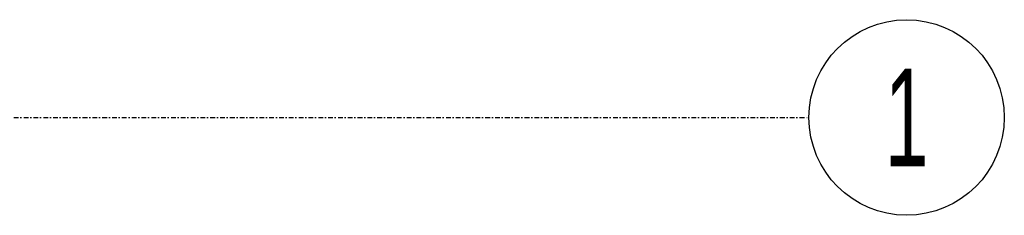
# Model space of a CAD drawing. Header units: centimetres. Extents: x 0 to 55409, y -2708 to 14680.
# Tile 197 of 215: x 52711 to 52975, y 5744 to 5797. Entities that reach past the tile are written whole.
import ezdxf
from ezdxf.enums import TextEntityAlignment as Align

# ---------------------------------------------------------------- set-up
doc = ezdxf.new("R2010")
doc.units = ezdxf.units.CM
doc.header["$LTSCALE"] = 0.01
doc.linetypes.add('DASHDOT2', pattern=[12.7, 6.35, -3.175, 0, -3.175])
doc.layers.add('A-Grid', color=191, linetype='DASHDOT2')
doc.styles.add('BA_ARIAL_0.5', font='IC-Romans.shx', dxfattribs={"width": 0.5})

# ---------------------------------------------------------------- blocks, each defined once
blk = doc.blocks.new('BA_Axis_Mark')
at = {"linetype": 'Continuous'}
blk.add_circle((0, 0), 37.5, dxfattribs=at)
at = {"linetype": 'Continuous', "style": 'BA_ARIAL_0.5', "width": 0.6}
blk.add_attdef('AXIS_NUMBER', text='', height=37.5, dxfattribs=at).set_placement((0, 0), align=Align.MIDDLE_CENTER)
blk = doc.blocks.new('A$7E8814A102C37C')
at = {"layer": 'A-Grid', "ltscale": 20}
blk.add_line((-367, -417), (3350, -417), dxfattribs=at)
at = {"layer": 'A-Grid', "xscale": 0.7000000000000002, "yscale": 0.7000000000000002, "zscale": 0.7000000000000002, "rotation": 360}
blk.add_blockref('BA_Axis_Mark', (3376.25, -417), dxfattribs=at).add_auto_attribs({'AXIS_NUMBER': '1'})

msp = doc.modelspace()

# ---------------------------------------------------------------- block references
at = {"layer": 'A-Grid', "lineweight": -3}
msp.add_blockref('A$7E8814A102C37C', (49572.82, 6187.604), dxfattribs=at)

doc.saveas('drawing.dxf')
